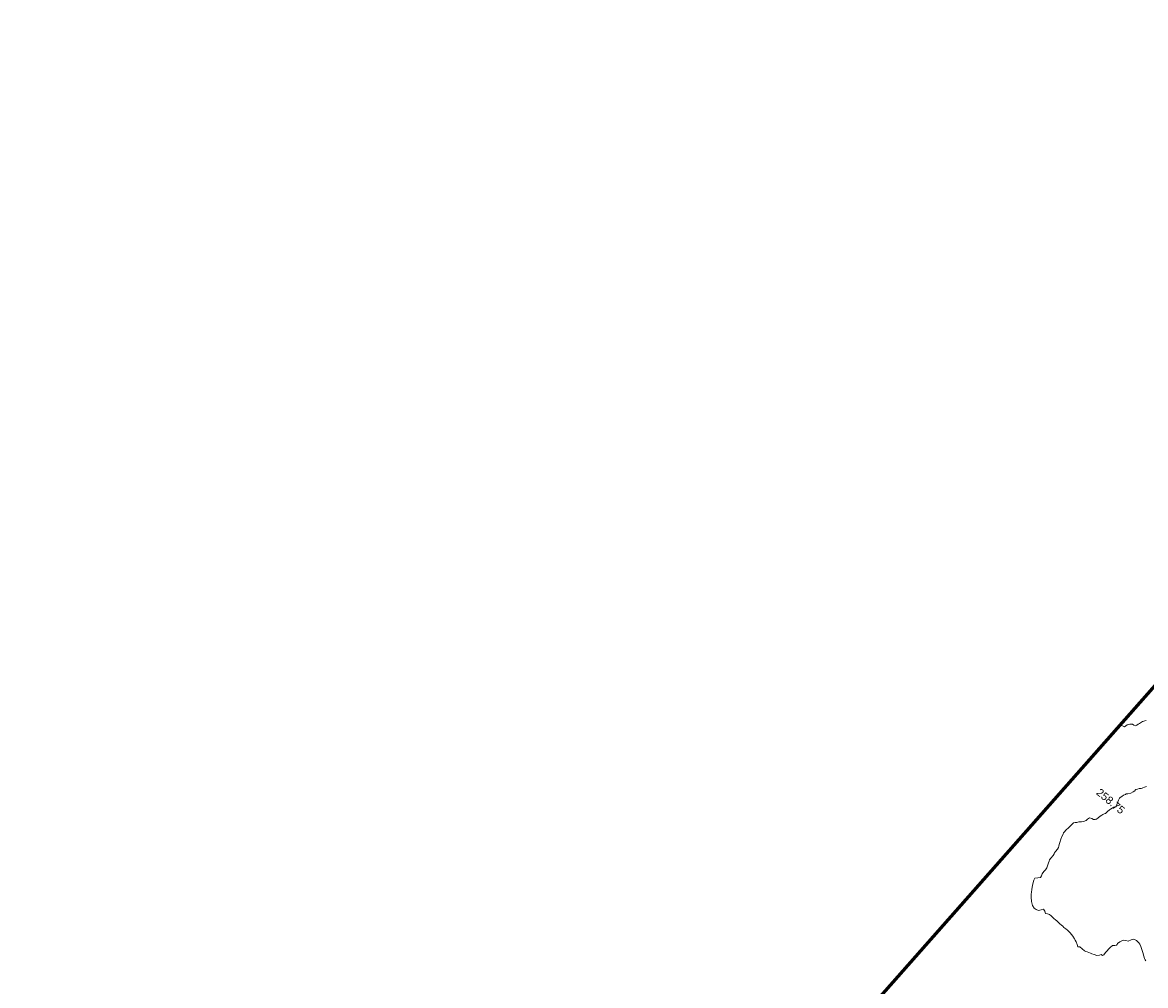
# Model space of a CAD drawing. Header units: millimetres. Extents: x -1567 to 968, y -503 to 481.
# Tile 4 of 145: x -1313 to -1240, y 17 to 80. Entities that reach past the tile are written whole.
import ezdxf

# ---------------------------------------------------------------- set-up
doc = ezdxf.new("R2010")
doc.units = ezdxf.units.MM
doc.layers.get('0').update_dxf_attribs({"lineweight": 0})
doc.layers.add('C-TOPO', color=7, linetype='Continuous')
doc.layers.add('C-TOPO-TEXT', color=7, linetype='Continuous')
doc.styles.get("Standard").update_dxf_attribs({"font": 'arial.ttf'})

# ---------------------------------------------------------------- blocks, each defined once
blk = doc.blocks.new('FXNHM')
at = {"layer": 'C-TOPO', "color": 35, "linetype": 'Continuous', "lineweight": 0, "flags": 128}
for points in [[(-1045.978, -13.272), (-1046.057, -13.245), (-1046.144, -13.214), (-1046.269, -13.133), (-1046.478, -12.994), (-1046.658, -12.879), (-1046.836, -12.766), (-1046.919, -12.714), (-1046.978, -12.681), (-1047.081, -12.664), (-1047.292, -12.648), (-1047.478, -12.681), (-1047.586, -12.838), (-1047.676, -13.016), (-1047.832, -13.094), (-1047.978, -13.178), (-1048.082, -13.406), (-1048.119, -13.573), (-1048.103, -13.645), (-1048.091, -13.714), (-1048.176, -13.786), (-1048.288, -13.904), (-1048.325, -14.081), (-1048.332, -14.214), (-1048.336, -14.283), (-1048.339, -14.353), (-1048.34, -14.538), (-1048.342, -14.714), (-1048.359, -14.765), (-1048.38, -14.811), (-1048.478, -14.822), (-1048.543, -14.907), (-1048.66, -15.032), (-1048.828, -15.112), (-1048.978, -15.162), (-1049.081, -15.188), (-1049.184, -15.214), (-1049.305, -15.263), (-1049.391, -15.3), (-1049.478, -15.315), (-1049.674, -15.312), (-1049.877, -15.315), (-1049.928, -15.358), (-1049.978, -15.397), (-1050.105, -15.317), (-1050.264, -15.214), (-1050.387, -15.166), (-1050.478, -15.137), (-1050.536, -15.117), (-1050.594, -15.098), (-1050.771, -15.057), (-1050.978, -15.014), (-1051.085, -15.004), (-1051.192, -14.999), (-1051.335, -14.999), (-1051.478, -14.999), (-1051.585, -15), (-1051.692, -14.999), (-1051.828, -14.987), (-1051.978, -14.974), (-1052.101, -14.969), (-1052.224, -14.968), (-1052.349, -14.968), (-1052.478, -14.968), (-1052.609, -14.952), (-1052.741, -14.951), (-1052.861, -15.014), (-1052.978, -15.065), (-1053.114, -14.989), (-1053.261, -14.931), (-1053.354, -15.057), (-1053.467, -15.214), (-1053.609, -15.262), (-1053.78, -15.269), (-1053.967, -15.225), (-1054.184, -15.066), (-1054.387, -14.849), (-1054.478, -14.737), (-1054.511, -14.681), (-1054.564, -14.602), (-1054.678, -14.422), (-1054.794, -14.214), (-1054.892, -14.035), (-1054.965, -13.885), (-1054.978, -13.747), (-1054.844, -13.591), (-1054.716, -13.476), (-1054.745, -13.35), (-1054.8, -13.214), (-1054.806, -13.031), (-1054.8, -12.891), (-1054.801, -12.802), (-1054.808, -12.714), (-1054.856, -12.591), (-1054.935, -12.405), (-1054.978, -12.302), (-1054.997, -12.214), (-1055.005, -12.08), (-1055.02, -11.843), (-1055.028, -11.714), (-1055.036, -11.655), (-1055.045, -11.549), (-1055.061, -11.347), (-1055.076, -11.214), (-1055.11, -11.127), (-1055.15, -11.042), (-1055.215, -10.918), (-1055.306, -10.714), (-1055.358, -10.534), (-1055.399, -10.358), (-1055.416, -10.276), (-1055.432, -10.214), (-1055.406, -10.016), (-1055.379, -9.813), (-1055.379, -9.714), (-1055.369, -9.544), (-1055.342, -9.35), (-1055.266, -9.274), (-1055.192, -9.214), (-1055.154, -9.144), (-1055.116, -9.076), (-1055.049, -9.026), (-1054.978, -8.974), (-1054.92, -8.892), (-1054.874, -8.818), (-1054.836, -8.766), (-1054.802, -8.714), (-1054.793, -8.597), (-1054.746, -8.446), (-1054.595, -8.378), (-1054.478, -8.354), (-1054.437, -8.325), (-1054.398, -8.293), (-1054.366, -8.254), (-1054.338, -8.214), (-1054.311, -8.081), (-1054.277, -7.914), (-1054.244, -7.806), (-1054.21, -7.714), (-1054.169, -7.637), (-1054.131, -7.561), (-1054.101, -7.376), (-1054.079, -7.214), (-1054.054, -7.137), (-1054.019, -7.023), (-1053.978, -6.9), (-1053.932, -6.846), (-1053.891, -6.801), (-1053.891, -6.714), (-1053.928, -6.637), (-1053.978, -6.527), (-1054.03, -6.354), (-1054.068, -6.214), (-1054.054, -6.137), (-1054.019, -6.024), (-1053.978, -5.9), (-1053.94, -5.836), (-1053.907, -5.784), (-1053.903, -5.714), (-1053.822, -5.639), (-1053.697, -5.495), (-1053.624, -5.323), (-1053.595, -5.214), (-1053.595, -5.155), (-1053.594, -5.098), (-1053.54, -5.005), (-1053.478, -4.91), (-1053.426, -4.86), (-1053.377, -4.815), (-1053.347, -4.765), (-1053.318, -4.714), (-1053.259, -4.63), (-1053.189, -4.503)], [(-1055.952, -1.214), (-1056.086, -1.406), (-1056.14, -1.552), (-1056.17, -1.632), (-1056.197, -1.714), (-1056.22, -1.821), (-1056.264, -1.927), (-1056.373, -1.955), (-1056.478, -1.968), (-1056.551, -2.016), (-1056.618, -2.074), (-1056.676, -2.141), (-1056.724, -2.214), (-1056.736, -2.32), (-1056.764, -2.427), (-1056.867, -2.45), (-1056.978, -2.468), (-1057.058, -2.563)]]:
    blk.add_lwpolyline(points, dxfattribs=at)
at = {"layer": 'C-TOPO-TEXT', "color": 35, "linetype": 'Continuous', "lineweight": 0, "insert": (-1054.379, -6.735, -0.4), "char_height": 0.5, "attachment_point": 5}
blk.add_mtext('258.75', dxfattribs=at)

msp = doc.modelspace()

# ---------------------------------------------------------------- linework, layer by layer
at = {"color": 30, "lineweight": 60, "flags": 128}
msp.add_lwpolyline([(-1163.244, -67.735), (-1165.356, -67.838), (-1191.023, -68.213), (-1223.244, -68.83), (-1250.98, -67.97), (-1278.868, -61.535), (-1287.405, -58.738), (-1301.512, -52.813), (-1313.1, -47.014), (-1296.546, -28.647), (-1284.007, -14.068), (-1260.954, 11.835), (-1233.025, 43.455), (-1216.675, 62.143), (-1201.229, 79.564), (-1186.873, 69.586), (-1173.259, 63.101), (-1163.244, 59.21)], dxfattribs=at)

# ---------------------------------------------------------------- block references
at = {"rotation": 320.3726000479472}
msp.add_blockref('FXNHM', (-425.802, -638.455), dxfattribs=at)

doc.saveas('drawing.dxf')
